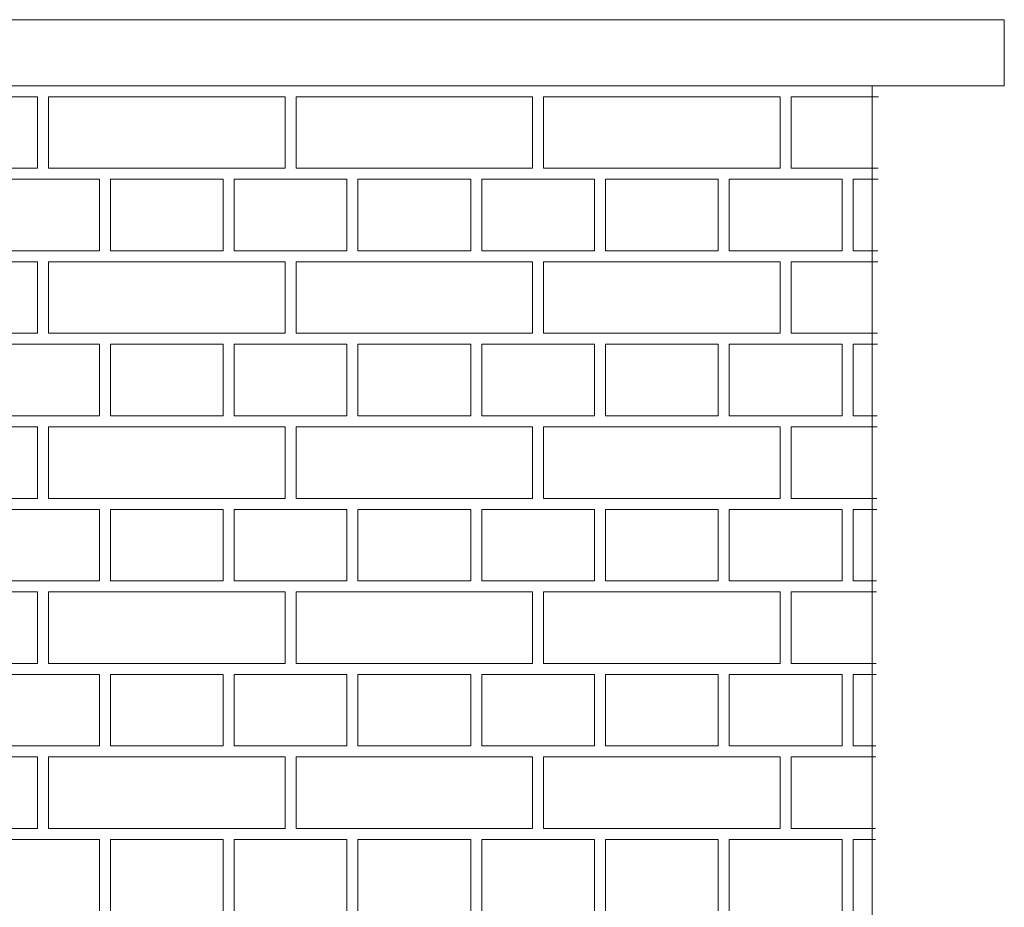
# Model space of a CAD drawing. Extents: x -394022 to -71759, y -12022 to 18278.
# Tile 75 of 91: x -107344 to -106449, y 12124 to 12931. Entities that reach past the tile are written whole.
import ezdxf

# ---------------------------------------------------------------- set-up
doc = ezdxf.new("R2010")
doc.units = 0
doc.header["$MEASUREMENT"] = 0
doc.layers.add('Arch kolorystyka_Nr_Pióra__114', color=7, linetype='Continuous', lineweight=13, true_color=0xf1d696)
doc.layers.add('INWENT DACH_Nr_Pióra__21', color=7, linetype='Continuous', lineweight=13)
doc.layers.add('INWENT.ŚCIANY_Nr_Pióra__21', color=7, linetype='Continuous', lineweight=13)

# ---------------------------------------------------------------- blocks, each defined once
blk = doc.blocks.new('*X6')
at = {"layer": 'Arch kolorystyka_Nr_Pióra__114', "linetype": 'Continuous'}
for p, q in [((-107327.49, 12860.65), (-107542.49, 12860.65)), ((-107327.49, 12795.65), (-107327.49, 12860.65)), ((-107102.49, 12860.65), (-107317.49, 12860.65)), ((-107317.49, 12795.65), (-107317.49, 12860.65)), ((-107102.49, 12795.65), (-107102.49, 12860.65)), ((-106877.49, 12860.65), (-107092.49, 12860.65)), ((-107092.49, 12795.65), (-107092.49, 12860.65)), ((-106877.49, 12795.65), (-106877.49, 12860.65)), ((-106652.49, 12860.65), (-106867.49, 12860.65)), ((-106867.49, 12795.65), (-106867.49, 12860.65)), ((-106652.49, 12795.65), (-106652.49, 12860.65)), ((-106563.21, 12860.65), (-106642.49, 12860.65)), ((-106642.49, 12795.65), (-106642.49, 12860.65)), ((-107542.49, 12795.65), (-107327.49, 12795.65)), ((-107317.49, 12795.65), (-107102.49, 12795.65)), ((-107092.49, 12795.65), (-106877.49, 12795.65)), ((-106867.49, 12795.65), (-106652.49, 12795.65)), ((-106642.49, 12795.65), (-106563.46, 12795.65)), ((-107373.74, 12785.65), (-107271.24, 12785.65)), ((-107271.24, 12785.65), (-107271.24, 12720.65)), ((-107261.24, 12785.65), (-107261.24, 12720.65)), ((-107261.24, 12785.65), (-107158.74, 12785.65)), ((-107158.74, 12785.65), (-107158.74, 12720.65)), ((-107148.74, 12785.65), (-107148.74, 12720.65)), ((-107148.74, 12785.65), (-107046.24, 12785.65)), ((-107046.24, 12785.65), (-107046.24, 12720.65)), ((-107036.24, 12785.65), (-107036.24, 12720.65)), ((-107036.24, 12785.65), (-106933.74, 12785.65)), ((-106933.74, 12785.65), (-106933.74, 12720.65)), ((-106923.74, 12785.65), (-106923.74, 12720.65)), ((-106923.74, 12785.65), (-106821.24, 12785.65)), ((-106821.24, 12785.65), (-106821.24, 12720.65)), ((-106811.24, 12785.65), (-106811.24, 12720.65)), ((-106811.24, 12785.65), (-106708.74, 12785.65)), ((-106708.74, 12785.65), (-106708.74, 12720.65)), ((-106698.74, 12785.65), (-106698.74, 12720.65)), ((-106698.74, 12785.65), (-106596.24, 12785.65)), ((-106596.24, 12785.65), (-106596.24, 12720.65)), ((-106586.24, 12785.65), (-106586.24, 12720.65)), ((-106586.24, 12785.65), (-106563.5, 12785.65)), ((-107373.74, 12720.65), (-107271.24, 12720.65)), ((-107261.24, 12720.65), (-107158.74, 12720.65)), ((-107148.74, 12720.65), (-107046.24, 12720.65)), ((-107036.24, 12720.65), (-106933.74, 12720.65)), ((-106923.74, 12720.65), (-106821.24, 12720.65)), ((-106811.24, 12720.65), (-106708.74, 12720.65)), ((-106698.74, 12720.65), (-106596.24, 12720.65)), ((-106586.24, 12720.65), (-106563.75, 12720.65)), ((-107327.49, 12710.65), (-107542.49, 12710.65)), ((-107327.49, 12645.65), (-107327.49, 12710.65)), ((-107102.49, 12710.65), (-107317.49, 12710.65)), ((-107317.49, 12645.65), (-107317.49, 12710.65)), ((-107102.49, 12645.65), (-107102.49, 12710.65)), ((-106877.49, 12710.65), (-107092.49, 12710.65)), ((-107092.49, 12645.65), (-107092.49, 12710.65)), ((-106877.49, 12645.65), (-106877.49, 12710.65)), ((-106652.49, 12710.65), (-106867.49, 12710.65)), ((-106867.49, 12645.65), (-106867.49, 12710.65)), ((-106652.49, 12645.65), (-106652.49, 12710.65)), ((-106563.78, 12710.65), (-106642.49, 12710.65)), ((-106642.49, 12645.65), (-106642.49, 12710.65)), ((-107542.49, 12645.65), (-107327.49, 12645.65)), ((-107317.49, 12645.65), (-107102.49, 12645.65)), ((-107092.49, 12645.65), (-106877.49, 12645.65)), ((-106867.49, 12645.65), (-106652.49, 12645.65)), ((-106642.49, 12645.65), (-106564.03, 12645.65)), ((-107373.74, 12635.65), (-107271.24, 12635.65)), ((-107271.24, 12635.65), (-107271.24, 12570.65)), ((-107261.24, 12635.65), (-107261.24, 12570.65)), ((-107261.24, 12635.65), (-107158.74, 12635.65)), ((-107158.74, 12635.65), (-107158.74, 12570.65)), ((-107148.74, 12635.65), (-107148.74, 12570.65)), ((-107148.74, 12635.65), (-107046.24, 12635.65)), ((-107046.24, 12635.65), (-107046.24, 12570.65)), ((-107036.24, 12635.65), (-107036.24, 12570.65)), ((-107036.24, 12635.65), (-106933.74, 12635.65)), ((-106933.74, 12635.65), (-106933.74, 12570.65)), ((-106923.74, 12635.65), (-106923.74, 12570.65)), ((-106923.74, 12635.65), (-106821.24, 12635.65)), ((-106821.24, 12635.65), (-106821.24, 12570.65)), ((-106811.24, 12635.65), (-106811.24, 12570.65)), ((-106811.24, 12635.65), (-106708.74, 12635.65)), ((-106708.74, 12635.65), (-106708.74, 12570.65)), ((-106698.74, 12635.65), (-106698.74, 12570.65)), ((-106698.74, 12635.65), (-106596.24, 12635.65)), ((-106596.24, 12635.65), (-106596.24, 12570.65)), ((-106586.24, 12635.65), (-106586.24, 12570.65)), ((-106586.24, 12635.65), (-106564.07, 12635.65)), ((-107373.74, 12570.65), (-107271.24, 12570.65)), ((-107261.24, 12570.65), (-107158.74, 12570.65)), ((-107148.74, 12570.65), (-107046.24, 12570.65)), ((-107036.24, 12570.65), (-106933.74, 12570.65)), ((-106923.74, 12570.65), (-106821.24, 12570.65)), ((-106811.24, 12570.65), (-106708.74, 12570.65)), ((-106698.74, 12570.65), (-106596.24, 12570.65)), ((-106586.24, 12570.65), (-106564.32, 12570.65)), ((-107327.49, 12560.65), (-107542.49, 12560.65)), ((-107327.49, 12495.65), (-107327.49, 12560.65)), ((-107102.49, 12560.65), (-107317.49, 12560.65)), ((-107317.49, 12495.65), (-107317.49, 12560.65)), ((-107102.49, 12495.65), (-107102.49, 12560.65)), ((-106877.49, 12560.65), (-107092.49, 12560.65)), ((-107092.49, 12495.65), (-107092.49, 12560.65)), ((-106877.49, 12495.65), (-106877.49, 12560.65)), ((-106652.49, 12560.65), (-106867.49, 12560.65)), ((-106867.49, 12495.65), (-106867.49, 12560.65)), ((-106652.49, 12495.65), (-106652.49, 12560.65)), ((-106564.36, 12560.65), (-106642.49, 12560.65)), ((-106642.49, 12495.65), (-106642.49, 12560.65)), ((-107542.49, 12495.65), (-107327.49, 12495.65)), ((-107317.49, 12495.65), (-107102.49, 12495.65)), ((-107092.49, 12495.65), (-106877.49, 12495.65)), ((-106867.49, 12495.65), (-106652.49, 12495.65)), ((-106642.49, 12495.65), (-106564.61, 12495.65)), ((-107373.74, 12485.65), (-107271.24, 12485.65)), ((-107271.24, 12485.65), (-107271.24, 12420.65)), ((-107261.24, 12485.65), (-107261.24, 12420.65)), ((-107261.24, 12485.65), (-107158.74, 12485.65)), ((-107158.74, 12485.65), (-107158.74, 12420.65)), ((-107148.74, 12485.65), (-107148.74, 12420.65)), ((-107148.74, 12485.65), (-107046.24, 12485.65)), ((-107046.24, 12485.65), (-107046.24, 12420.65)), ((-107036.24, 12485.65), (-107036.24, 12420.65)), ((-107036.24, 12485.65), (-106933.74, 12485.65)), ((-106933.74, 12485.65), (-106933.74, 12420.65)), ((-106923.74, 12485.65), (-106923.74, 12420.65)), ((-106923.74, 12485.65), (-106821.24, 12485.65)), ((-106821.24, 12485.65), (-106821.24, 12420.65)), ((-106811.24, 12485.65), (-106811.24, 12420.65)), ((-106811.24, 12485.65), (-106708.74, 12485.65)), ((-106708.74, 12485.65), (-106708.74, 12420.65)), ((-106698.74, 12485.65), (-106698.74, 12420.65)), ((-106698.74, 12485.65), (-106596.24, 12485.65)), ((-106596.24, 12485.65), (-106596.24, 12420.65)), ((-106586.24, 12485.65), (-106586.24, 12420.65)), ((-106586.24, 12485.65), (-106564.64, 12485.65)), ((-107373.74, 12420.65), (-107271.24, 12420.65)), ((-107261.24, 12420.65), (-107158.74, 12420.65)), ((-107148.74, 12420.65), (-107046.24, 12420.65)), ((-107036.24, 12420.65), (-106933.74, 12420.65)), ((-106923.74, 12420.65), (-106821.24, 12420.65)), ((-106811.24, 12420.65), (-106708.74, 12420.65)), ((-106698.74, 12420.65), (-106596.24, 12420.65)), ((-106586.24, 12420.65), (-106564.89, 12420.65)), ((-107327.49, 12410.65), (-107542.49, 12410.65)), ((-107327.49, 12345.65), (-107327.49, 12410.65)), ((-107102.49, 12410.65), (-107317.49, 12410.65)), ((-107317.49, 12345.65), (-107317.49, 12410.65)), ((-107102.49, 12345.65), (-107102.49, 12410.65)), ((-106877.49, 12410.65), (-107092.49, 12410.65)), ((-107092.49, 12345.65), (-107092.49, 12410.65)), ((-106877.49, 12345.65), (-106877.49, 12410.65)), ((-106652.49, 12410.65), (-106867.49, 12410.65)), ((-106867.49, 12345.65), (-106867.49, 12410.65)), ((-106652.49, 12345.65), (-106652.49, 12410.65)), ((-106564.93, 12410.65), (-106642.49, 12410.65)), ((-106642.49, 12345.65), (-106642.49, 12410.65)), ((-107542.49, 12345.65), (-107327.49, 12345.65)), ((-107317.49, 12345.65), (-107102.49, 12345.65)), ((-107092.49, 12345.65), (-106877.49, 12345.65)), ((-106867.49, 12345.65), (-106652.49, 12345.65)), ((-106642.49, 12345.65), (-106565.18, 12345.65)), ((-107373.74, 12335.65), (-107271.24, 12335.65)), ((-107271.24, 12335.65), (-107271.24, 12270.65)), ((-107261.24, 12335.65), (-107261.24, 12270.65)), ((-107261.24, 12335.65), (-107158.74, 12335.65)), ((-107158.74, 12335.65), (-107158.74, 12270.65)), ((-107148.74, 12335.65), (-107148.74, 12270.65)), ((-107148.74, 12335.65), (-107046.24, 12335.65)), ((-107046.24, 12335.65), (-107046.24, 12270.65)), ((-107036.24, 12335.65), (-107036.24, 12270.65)), ((-107036.24, 12335.65), (-106933.74, 12335.65)), ((-106933.74, 12335.65), (-106933.74, 12270.65)), ((-106923.74, 12335.65), (-106923.74, 12270.65)), ((-106923.74, 12335.65), (-106821.24, 12335.65)), ((-106821.24, 12335.65), (-106821.24, 12270.65)), ((-106811.24, 12335.65), (-106811.24, 12270.65)), ((-106811.24, 12335.65), (-106708.74, 12335.65)), ((-106708.74, 12335.65), (-106708.74, 12270.65)), ((-106698.74, 12335.65), (-106698.74, 12270.65)), ((-106698.74, 12335.65), (-106596.24, 12335.65)), ((-106596.24, 12335.65), (-106596.24, 12270.65)), ((-106586.24, 12335.65), (-106586.24, 12270.65)), ((-106586.24, 12335.65), (-106565.22, 12335.65)), ((-107373.74, 12270.65), (-107271.24, 12270.65)), ((-107261.24, 12270.65), (-107158.74, 12270.65)), ((-107148.74, 12270.65), (-107046.24, 12270.65)), ((-107036.24, 12270.65), (-106933.74, 12270.65)), ((-106923.74, 12270.65), (-106821.24, 12270.65)), ((-106811.24, 12270.65), (-106708.74, 12270.65)), ((-106698.74, 12270.65), (-106596.24, 12270.65)), ((-106586.24, 12270.65), (-106565.47, 12270.65)), ((-107327.49, 12260.65), (-107542.49, 12260.65)), ((-107327.49, 12195.65), (-107327.49, 12260.65)), ((-107102.49, 12260.65), (-107317.49, 12260.65)), ((-107317.49, 12195.65), (-107317.49, 12260.65)), ((-107102.49, 12195.65), (-107102.49, 12260.65)), ((-106877.49, 12260.65), (-107092.49, 12260.65)), ((-107092.49, 12195.65), (-107092.49, 12260.65)), ((-106877.49, 12195.65), (-106877.49, 12260.65)), ((-106652.49, 12260.65), (-106867.49, 12260.65)), ((-106867.49, 12195.65), (-106867.49, 12260.65)), ((-106652.49, 12195.65), (-106652.49, 12260.65)), ((-106565.5, 12260.65), (-106642.49, 12260.65)), ((-106642.49, 12195.65), (-106642.49, 12260.65)), ((-107542.49, 12195.65), (-107327.49, 12195.65)), ((-107317.49, 12195.65), (-107102.49, 12195.65)), ((-107092.49, 12195.65), (-106877.49, 12195.65)), ((-106867.49, 12195.65), (-106652.49, 12195.65)), ((-106642.49, 12195.65), (-106565.75, 12195.65)), ((-107373.74, 12185.65), (-107271.24, 12185.65)), ((-107271.24, 12185.65), (-107271.24, 12120.65)), ((-107261.24, 12185.65), (-107261.24, 12120.65)), ((-107261.24, 12185.65), (-107158.74, 12185.65)), ((-107158.74, 12185.65), (-107158.74, 12120.65)), ((-107148.74, 12185.65), (-107148.74, 12120.65)), ((-107148.74, 12185.65), (-107046.24, 12185.65)), ((-107046.24, 12185.65), (-107046.24, 12120.65)), ((-107036.24, 12185.65), (-107036.24, 12120.65)), ((-107036.24, 12185.65), (-106933.74, 12185.65)), ((-106933.74, 12185.65), (-106933.74, 12120.65)), ((-106923.74, 12185.65), (-106923.74, 12120.65)), ((-106923.74, 12185.65), (-106821.24, 12185.65)), ((-106821.24, 12185.65), (-106821.24, 12120.65)), ((-106811.24, 12185.65), (-106811.24, 12120.65)), ((-106811.24, 12185.65), (-106708.74, 12185.65)), ((-106708.74, 12185.65), (-106708.74, 12120.65)), ((-106698.74, 12185.65), (-106698.74, 12120.65)), ((-106698.74, 12185.65), (-106596.24, 12185.65)), ((-106596.24, 12185.65), (-106596.24, 12120.65)), ((-106586.24, 12185.65), (-106586.24, 12120.65)), ((-106586.24, 12185.65), (-106565.79, 12185.65))]:
    blk.add_line(p, q, dxfattribs=at)
blk = doc.blocks.new('Wypełnienie_3')
at = {"layer": 'Arch kolorystyka_Nr_Pióra__114', "linetype": 'Continuous'}
blk.add_blockref('*X6', (0, 0), dxfattribs=at)

msp = doc.modelspace()

# ---------------------------------------------------------------- linework, layer by layer
at = {"layer": 'INWENT DACH_Nr_Pióra__21', "linetype": 'Continuous'}
for p, q in [((-108168.74, 12930.65), (-106448.74, 12930.65)), ((-106448.74, 12930.65), (-106448.74, 12870.65)), ((-108168.74, 12870.65), (-106448.74, 12870.65))]:
    msp.add_line(p, q, dxfattribs=at)
at = {"layer": 'INWENT.ŚCIANY_Nr_Pióra__21', "linetype": 'Continuous'}
msp.add_line((-106568.74, 12870.65), (-106568.74, 11203.18), dxfattribs=at)

# ---------------------------------------------------------------- block references
at = {"layer": 'Arch kolorystyka_Nr_Pióra__114', "linetype": 'Continuous'}
msp.add_blockref('Wypełnienie_3', (0, 0), dxfattribs=at)

doc.saveas('drawing.dxf')
